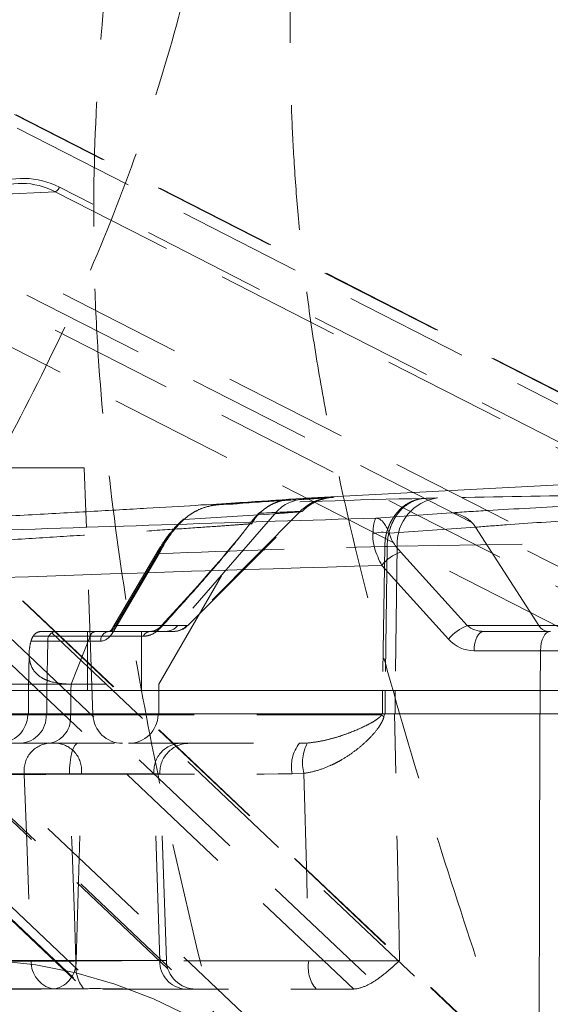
# Model space of a CAD drawing. Header units: millimetres. Extents: x 127 to 4201, y 49 to 2729.
# Tile 11 of 102: x 826 to 880, y 2001 to 2101. Entities that reach past the tile are written whole.
import ezdxf

# ---------------------------------------------------------------- set-up
doc = ezdxf.new("R2010")
doc.units = ezdxf.units.MM
doc.header["$LTSCALE"] = 10
doc.linetypes.add('HIDDEN', pattern=[1.905, 1.27, -0.635])

msp = doc.modelspace()

# ---------------------------------------------------------------- linework, layer by layer
at = {"color": 7, "linetype": 'HIDDEN', "lineweight": 0}
for p, q in [((970.11, 2017.31), (825.46, 2091.18)), ((970.28, 2017.28), (825.63, 2091.15)), ((796.46, 2090.27), (941.06, 2016.42)), ((825.7, 2089.81), (970.35, 2015.94)), ((939.8, 2015.05), (795.2, 2088.9)), ((804.33, 2082.15), (829.59, 2083.34)), ((829.59, 2083.34), (968.71, 2012.3)), ((969.13, 2012.76), (830.01, 2083.8)), ((942.67, 2011.5), (804.33, 2082.15)), ((801.8, 2079.41), (940.15, 2008.76)), ((907.22, 1944.35), (790.86, 2054.56)), ((781.21, 2052.19), (900.69, 1939.04)), ((790.3, 2052.38), (906.66, 1942.17)), ((790.69, 2052.24), (907.05, 1942.03)), ((932.29, 1941.29), (815.43, 2051.96)), ((932.35, 1941.27), (815.5, 2051.94)), ((780.93, 2051.1), (900.41, 1937.95)), ((900.6, 1937.88), (781.13, 2051.03)), ((930.34, 1938.21), (810.81, 2051.42)), ((815.4, 2051.58), (932.26, 1940.91)), ((809.23, 2050.26), (928.76, 1937.06)), ((833.42, 2030.14), (832.7, 2050.79)), ((851.9, 2050.59), (842.04, 2039.21)), ((842.64, 2050.04), (842.53, 2049.94)), ((851.9, 2050.59), (842.68, 2050)), ((854.48, 2050.82), (842.98, 2039.21)), ((843.06, 2039.21), (854.66, 2050.81)), ((850.6, 2050.85), (850.27, 2050.62)), ((850.56, 2050.82), (850.27, 2050.62)), ((840.13, 2033.26), (849.53, 2049.54)), ((840.16, 2047.02), (835.45, 2039.01)), ((840.41, 2047.22), (835.7, 2039.21)), ((863.1, 2047.24), (862.88, 2032.62)), ((863.34, 2047.24), (863.14, 2032.62)), ((863.34, 2047.24), (864.37, 2047.28)), ((864.37, 2047.28), (864.15, 2032.62)), ((864.37, 2047.28), (881.21, 2047.55)), ((835.45, 2038.52), (840.16, 2046.53)), ((835.7, 2039.21), (842.04, 2039.21)), ((842.98, 2039.21), (840.39, 2039.21)), ((842.04, 2039.21), (843.05, 2039.21)), ((833.13, 2038.12), (827.33, 2038.12)), ((828.21, 2038.62), (833.73, 2038.62)), ((833.13, 2038.12), (831.19, 2033.26)), ((832.86, 2038.62), (832.86, 2032.62)), ((838.53, 2038.12), (833.13, 2038.12)), ((833.73, 2038.62), (839.28, 2038.62)), ((838.36, 2032.62), (838.36, 2038.62)), ((839.28, 2038.62), (841.58, 2038.62)), ((841.58, 2038.62), (841.64, 2038.62)), ((827.13, 2037.64), (828.82, 2037.64)), ((828.82, 2037.64), (828.74, 2032.62)), ((828.82, 2037.64), (834.22, 2037.64)), ((826.93, 2036.38), (826.87, 2032.62)), ((803.01, 2033.26), (840.13, 2033.26)), ((831.19, 2033.26), (831.18, 2032.62)), ((840.12, 2032.62), (840.13, 2033.26)), ((840.12, 2032.62), (803.02, 2032.62)), ((826.87, 2032.62), (826.87, 2030.24)), ((828.74, 2032.62), (828.74, 2030.24)), ((831.18, 2032.62), (831.18, 2030.24)), ((840.12, 2030.24), (840.12, 2032.62)), ((862.88, 2032.62), (840.12, 2032.62)), ((862.88, 2032.62), (862.88, 2030.24)), ((864.15, 2032.62), (863.14, 2032.62)), ((863.14, 2032.62), (863.14, 2030.24)), ((864.15, 2032.62), (864.15, 2030.24)), ((878.72, 2032.62), (864.15, 2032.62)), ((833.37, 2030.14), (788.86, 2030.14)), ((803.04, 2030.14), (840.03, 2030.14)), ((826.8, 2030.24), (826.79, 2030.14)), ((831.13, 2030.14), (826.8, 2030.14)), ((828.68, 2030.14), (828.68, 2030.24)), ((862.78, 2030.14), (828.68, 2030.14)), ((831.13, 2030.14), (831.13, 2030.24)), ((840.05, 2030.14), (840.05, 2030.24)), ((863, 2029.92), (863.08, 2030.24)), ((803.87, 2027.24), (837.05, 2027.24)), ((837.05, 2027.24), (854.42, 2027.24)), ((832.25, 2024.14), (806.27, 2024.14)), ((816.71, 2024.14), (839.64, 2024.14)), ((831.72, 2005.14), (832.25, 2024.14)), ((832.25, 2024.14), (840.21, 2024.14)), ((840.21, 2005.14), (839.64, 2024.14)), ((840.89, 2005.14), (840.23, 2024.14)), ((853.68, 2024.12), (854.88, 2024.19)), ((805.71, 2005.14), (831.72, 2005.14)), ((840.21, 2005.14), (817.29, 2005.14)), ((831.72, 2005.14), (840.89, 2005.14)), ((758.29, 2002.24), (859.79, 2002.24))]:
    msp.add_line(p, q, dxfattribs=at)
at = {"color": 7, "linetype": 'Continuous', "lineweight": 15}
for p, q in [((1071.28, 2063.5), (855.03, 2052.17)), ((811.12, 2055.24), (832.54, 2055.24)), ((832.7, 2050.79), (832.54, 2055.24)), ((855.03, 2052.16), (853.55, 2052.08)), ((862.22, 2050.14), (869.83, 2050.67)), ((872.33, 2049.22), (863.56, 2048.6)), ((872.33, 2049.22), (878.76, 2039.21)), ((864.7, 2046.7), (871.49, 2039.21)), ((869.58, 2037.83), (862.79, 2045.32)), ((871.49, 2039.21), (878.76, 2039.21)), ((878.76, 2039.21), (890.06, 2039.21)), ((873.17, 2038.62), (879.93, 2038.62)), ((878.93, 2036.66), (872.17, 2036.66)), ((878.93, 2036.66), (878.89, 2032.62)), ((760.28, 2032.62), (878.89, 2032.62)), ((878.89, 2032.62), (878.89, 2030.24)), ((760.24, 2030.24), (878.86, 2030.24))]:
    msp.add_line(p, q, dxfattribs=at)
at = {"color": 8, "linetype": 'Continuous', "lineweight": 15}
msp.add_line((853.55, 2052.08), (853.53, 2052.07), dxfattribs=at)
at = {"color": 7, "linetype": 'HIDDEN', "lineweight": 0, "flags": 128}
for points in [[(842.67, 2050), (842.65, 2050.02), (842.64, 2050.03), (842.63, 2050.04), (842.63, 2050.05), (842.63, 2050.05)], [(850.27, 2050.62), (850.27, 2050.62), (850.27, 2050.62), (850.27, 2050.62), (850.27, 2050.62), (850.27, 2050.62), (850.27, 2050.62), (850.27, 2050.62), (850.27, 2050.62)], [(864.6, 2005.14), (864.51, 2009.36), (864.35, 2017.13), (864.12, 2028.78), (864.09, 2030.24)], [(831.04, 2024.1), (831.05, 2024.7), (831.09, 2025.29), (831.17, 2025.83), (831.28, 2026.31), (831.42, 2026.7), (831.58, 2027), (831.75, 2027.18), (831.93, 2027.24)], [(826.44, 2024.08), (826.7, 2017.24), (827.15, 2005.08)], [(831.69, 2005.1), (831.53, 2009.74), (831.27, 2017.24), (831.04, 2024.1)], [(854.88, 2024.19), (855.16, 2013.49), (855.26, 2009.42), (855.37, 2005.12)]]:
    msp.add_lwpolyline(points, dxfattribs=at)
at = {"color": 7, "linetype": 'Continuous', "lineweight": 15, "flags": 128}
for points in [[(873.17, 2038.62), (872.98, 2038.58), (872.79, 2038.47), (872.62, 2038.29), (872.47, 2038.05), (872.35, 2037.75), (872.25, 2037.41), (872.2, 2037.04), (872.17, 2036.66)], [(879.93, 2038.62), (879.73, 2038.58), (879.55, 2038.47), (879.38, 2038.29), (879.23, 2038.05), (879.1, 2037.75), (879.01, 2037.41), (878.95, 2037.04), (878.93, 2036.66)], [(799.6, 2000.38), (803.4, 2002.04), (807.31, 2003.37), (811.3, 2004.34), (815.35, 2004.97), (819.44, 2005.24), (823.53, 2005.15), (827.62, 2004.7), (831.67, 2003.9), (835.66, 2002.75), (839.58, 2001.25), (843.38, 1999.42)]]:
    msp.add_lwpolyline(points, dxfattribs=at)
at = {"color": 7, "linetype": 'HIDDEN', "lineweight": 0}
for centre, radius, start, end in [((829.37, 2083.97), 0.662, 289.4019, 345.3486), ((854.95, 2048.15), 3.9, 93.6281, 141.3396), ((857.98, 2047.36), 4.92, 93.0683, 135.3757), ((869.06, 2047.53), 4.7, 97.483, 183.0187), ((842.45, 2049.8), 0.308, 40.767, 52.7883), ((850.02, 2049.26), 0.695, 130.9882, 152.8231), ((840.58, 2046.77), 0.483, 110.3266, 209.3049), ((835.87, 2038.75), 0.483, 110.3263, 209.3096), ((840.51, 2039.04), 0.208, 126.0021, 190.8763), ((840.79, 2040.25), 1.63, 270.8796, 320.244), ((841.58, 2040.59), 1.97, 270.0491, 315.3479), ((841.64, 2040.62), 2, 270, 315), ((829.76, 2037.69), 0.938, 94.3121, 182.9096), ((833.8, 2037.93), 0.698, 95.8519, 163.8397), ((835.15, 2037.69), 0.938, 94.3114, 182.9122), ((839.31, 2037.77), 0.849, 91.9034, 155.7507), ((823.8, 2030.24), 3, 270, 358), ((825.88, 2030.04), 2.8, 274.2201, 2.0086), ((828.52, 2029.82), 2.63, 281.8125, 6.9523), ((836.42, 2030.24), 3, 182, 270), ((837.05, 2030.24), 3, 270, 358), ((864.58, 2031.73), 2.4, 221.6075, 228.9464), ((829.21, 2024.47), 2.79, 97.0603, 187.9578), ((829.49, 2024.48), 2.78, 352.9126, 83.0659), ((842.46, 2024.41), 2.84, 94.5829, 185.6047), ((843.22, 2024.24), 3, 90, 182), ((857.42, 2024.88), 3.82, 141.8544, 191.4432), ((858.95, 2025.29), 4.22, 151.9796, 195.1496), ((829.95, 2004.99), 2.8, 178.0414, 257.2078), ((828.91, 2005), 2.81, 283.034, 2.8392), ((835.61, 2004.64), 3.94, 173.3832, 216.7622), ((843.01, 2005.04), 2.8, 177.9905, 265.7802), ((843.89, 2005.24), 3, 182, 270), ((858.78, 2004.47), 3.47, 169.1872, 220.015)]:
    msp.add_arc(centre, radius, start, end, dxfattribs=at)
at = {"color": 7, "linetype": 'Continuous', "lineweight": 15}
for centre, radius, start, end in [((869.69, 2047.56), 3.12, 32.0956, 87.3642), ((862.84, 2046.16), 2.55, 73.471, 112.0088), ((866.15, 2042.67), 4.28, 109.8931, 141.808), ((872.95, 2035.18), 4.28, 109.8944, 141.8079), ((879.75, 2039.74), 1.12, 208.4304, 265.9734)]:
    msp.add_arc(centre, radius, start, end, dxfattribs=at)
at = {"color": 7, "linetype": 'HIDDEN', "lineweight": 0}
for centre, major_axis, ratio, start_param, end_param in [((826.34, 2074.19), (-0.01, 10.5), 0.86583, 5.866178, 7.462842), ((826.09, 2074.19), (0.01, 10), 0.865577, 5.868106, 7.464769), ((825.17, 2026.41), (25.67, 25.76), 0.057188, 5.288525, 5.903924), ((835.11, 2040.62), (0.04, 2), 0.432891, 3.149646, 3.935044), ((834.25, 2040.64), (0.05, 3), 0.577262, 3.150318, 3.935716)]:
    msp.add_ellipse(centre, major_axis=major_axis, ratio=ratio, start_param=start_param, end_param=end_param, dxfattribs=at)
at = {"color": 7, "linetype": 'Continuous', "lineweight": 15}
for centre, major_axis, ratio, start_param, end_param in [((873.23, 2040.62), (2.4, 0.15), 0.831519, 3.849998, 4.635397), ((872.23, 2040.66), (0.37, 3.99), 0.920377, 2.44227, 3.227668)]:
    msp.add_ellipse(centre, major_axis=major_axis, ratio=ratio, start_param=start_param, end_param=end_param, dxfattribs=at)
for points, knots in [([(632.09, 1459.29), (679.37, 1519.34), (765.96, 1623.09), (935.53, 1795.25), (1083.22, 1942.17), (1064.71, 2087.29), (1098.1, 2172.23), (1117.92, 2218.82)], [0.1551728, 0.1551728, 0.1551728, 0.1551728, 0.4502186, 0.6268436, 0.7360795, 0.8474641, 0.9857195, 0.9857195, 0.9857195, 0.9857195]), ([(853.53, 2052.07), (853.54, 2052.07), (853.56, 2052.06), (852.84, 2052.01), (851.12, 2051.89), (848.07, 2051.7), (844, 2051.45), (839.02, 2051.15), (833.25, 2050.82), (826.9, 2050.47), (820.11, 2050.1), (813.14, 2049.73), (806.13, 2049.37), (801.64, 2049.15), (799.4, 2049.04)], [0, 0, 0, 0, 0.020175, 0.087819, 0.178933, 0.270049, 0.361478, 0.452909, 0.544445, 0.635982, 0.727413, 0.818844, 0.909422, 1, 1, 1, 1]), ([(869.83, 2050.67), (870.41, 2050.72), (871.01, 2050.76), (872.28, 2050.84), (872.93, 2050.88), (874.95, 2051), (876.37, 2051.08), (879.38, 2051.24), (880.91, 2051.32), (883.23, 2051.43), (884.02, 2051.47), (885.59, 2051.54), (886.38, 2051.57), (888.7, 2051.67), (890.21, 2051.72), (892.06, 2051.79), (892.43, 2051.8), (893.15, 2051.82), (893.5, 2051.83), (894.55, 2051.86), (895.23, 2051.88), (896.54, 2051.92), (897.18, 2051.93), (898.1, 2051.95), (898.4, 2051.96), (898.98, 2051.97), (899.26, 2051.97), (900.63, 2051.99), (901.6, 2051.99), (902.44, 2051.99)], [0, 0, 0, 0, 0.0625, 0.0625, 0.125, 0.125, 0.25, 0.25, 0.375, 0.375, 0.4375, 0.4375, 0.5, 0.5, 0.625, 0.625, 0.65625, 0.65625, 0.6875, 0.6875, 0.75, 0.75, 0.8125, 0.8125, 0.84375, 0.84375, 0.875, 0.875, 1, 1, 1, 1]), ([(779.67, 2047.24), (793.49, 2047.78), (821, 2048.86), (848.52, 2049.72), (862.22, 2050.14)], [0, 0, 0, 0, 0.5022, 1, 1, 1, 1]), ([(862.22, 2050.14), (862.22, 2050.14), (862.22, 2050.14), (862.22, 2050.14), (862.22, 2050.14), (862.21, 2050.14), (862.2, 2050.14), (862.19, 2050.12), (862.15, 2050.09), (862.08, 2049.96), (861.97, 2049.57), (861.91, 2048.9), (861.88, 2048.52)], [0, 0, 0, 0, 0.003383, 0.00385, 0.0073, 0.014949, 0.030614, 0.062721, 0.128783, 0.266959, 0.581285, 1, 1, 1, 1]), ([(862.22, 2050.14), (862.22, 2050.14), (862.22, 2050.14), (862.23, 2050.14), (862.23, 2050.14), (862.25, 2050.14), (862.27, 2050.14), (862.32, 2050.13), (862.43, 2050.1), (862.68, 2049.99), (863.09, 2049.62), (863.39, 2048.97), (863.56, 2048.6)], [0, 0, 0, 0, 0.00338, 0.003849, 0.007303, 0.014952, 0.030617, 0.06273, 0.128801, 0.266989, 0.581281, 1, 1, 1, 1]), ([(899.66, 2050.53), (898.96, 2050.54), (898.14, 2050.53), (896.99, 2050.51), (896.75, 2050.51), (896.26, 2050.5), (896.01, 2050.49), (895.24, 2050.47), (894.71, 2050.46), (893.6, 2050.43), (893.03, 2050.41), (891.86, 2050.37), (891.25, 2050.34), (889.38, 2050.27), (888.11, 2050.21), (886.16, 2050.11), (885.51, 2050.08), (884.18, 2050.01), (883.53, 2049.98), (881.57, 2049.87), (880.3, 2049.79), (877.78, 2049.63), (876.59, 2049.55), (874.91, 2049.42), (874.37, 2049.38), (873.31, 2049.3), (872.81, 2049.26), (872.33, 2049.22)], [0, 0, 0, 0, 0.125, 0.125, 0.15625, 0.15625, 0.1875, 0.1875, 0.25, 0.25, 0.3125, 0.3125, 0.375, 0.375, 0.5, 0.5, 0.5625, 0.5625, 0.625, 0.625, 0.75, 0.75, 0.875, 0.875, 0.9375, 0.9375, 1, 1, 1, 1]), ([(862.79, 2045.32), (862.5, 2045.92), (862, 2046.99), (861.86, 2048.04), (861.88, 2048.47), (861.88, 2048.52)], [0, 0, 0, 0, 0.538554, 0.947708, 1, 1, 1, 1]), ([(863.56, 2048.6), (863.57, 2048.57), (863.62, 2048.31), (863.9, 2047.66), (864.4, 2047.05), (864.7, 2046.7)], [0, 0, 0, 0, 0.048868, 0.445739, 1, 1, 1, 1]), ([(883.38, 2036.66), (883.18, 2036.66), (882.99, 2036.66), (882.6, 2036.66), (882.41, 2036.66), (881.83, 2036.66), (881.45, 2036.66), (880.32, 2036.66), (879.6, 2036.66), (878.93, 2036.66)], [0, 0, 0, 0, 0.125, 0.125, 0.25, 0.25, 0.5, 0.5, 1, 1, 1, 1]), ([(878.89, 2032.62), (879.69, 2032.62), (881.11, 2032.62), (882.68, 2032.62), (883.38, 2032.62)], [0, 0, 0, 0, 0.557894, 1, 1, 1, 1]), ([(878.51, 1906.77), (878.53, 1912.63), (878.62, 1936.79), (878.76, 1977.94), (878.83, 2013.24), (878.86, 2030.24)], [0, 0, 0, 0, 0.1422364, 0.5870563, 1, 1, 1, 1]), ([(883.38, 2030.24), (883.28, 2030.24), (883.08, 2030.24), (882.79, 2030.24), (882.49, 2030.24), (882.2, 2030.24), (881.91, 2030.24), (881.62, 2030.24), (881.33, 2030.24), (880.95, 2030.24), (880.47, 2030.24), (879.92, 2030.24), (879.38, 2030.24), (879.03, 2030.24), (878.86, 2030.24)], [0, 0, 0, 0, 0.062616, 0.125028, 0.187304, 0.249511, 0.311717, 0.37399, 0.436398, 0.499007, 0.62453, 0.749505, 0.874479, 1, 1, 1, 1])]:
    msp.add_open_spline(points, degree=3, knots=knots, dxfattribs=at)
at = {"color": 7, "linetype": 'HIDDEN', "lineweight": 0}
for points, knots in [([(841.2, 2218.82), (842.08, 2213.83), (843.85, 2203.86), (846.07, 2188.83), (847.74, 2173.69), (848.64, 2158.41), (848.59, 2144.07), (847.67, 2130.7), (846.01, 2118.28), (843.46, 2105.71), (839.92, 2092.96), (835.29, 2080.03), (829.47, 2066.94), (822.59, 2053.72), (815.03, 2040.34), (807.1, 2026.85), (799.7, 2014.24), (793.11, 2002.54), (787.42, 1991.78), (782.25, 1981.03), (777.78, 1970.28), (774.21, 1959.68), (771.67, 1949.25), (770.29, 1939), (770.09, 1928.83), (770.92, 1918.76), (772.66, 1908.84), (775.18, 1899.08), (778.36, 1889.47), (782.09, 1879.95), (787.39, 1868.02), (794.51, 1853.9), (803.32, 1837.73), (812.03, 1821.89), (820.63, 1805.36), (829.12, 1788.28), (837.58, 1770.68), (845.72, 1753.53), (853.75, 1736.83), (861.87, 1720.53), (869.87, 1705.44), (877.85, 1691.49), (885.83, 1678.64), (894.44, 1666.03), (903.79, 1653.66), (913.88, 1641.51), (924.69, 1629.59), (936.57, 1617.49), (949.57, 1605.22), (963.75, 1592.81), (978.65, 1580.63), (994.25, 1568.67), (1011.15, 1556.44), (1029.39, 1543.98), (1049, 1531.31), (1069.28, 1518.85), (1090.2, 1506.59), (1111.71, 1494.51), (1133.75, 1482.59), (1156.27, 1470.81), (1171.49, 1463.15), (1179.16, 1459.29)], [0, 0, 0, 0, 0.015456, 0.030917, 0.046401, 0.061946, 0.077617, 0.09008, 0.102737, 0.115664, 0.128947, 0.142685, 0.156983, 0.171859, 0.187197, 0.202845, 0.218636, 0.23104, 0.243364, 0.255553, 0.267569, 0.279405, 0.290646, 0.301805, 0.312981, 0.324264, 0.33571, 0.347137, 0.358755, 0.370548, 0.382491, 0.404062, 0.42571, 0.447119, 0.468044, 0.492299, 0.515868, 0.538769, 0.561021, 0.582648, 0.603685, 0.620994, 0.637975, 0.654696, 0.671248, 0.687711, 0.704153, 0.720634, 0.738872, 0.757284, 0.775918, 0.794818, 0.814012, 0.835811, 0.858026, 0.880667, 0.903733, 0.927217, 0.951104, 0.975374, 1, 1, 1, 1]), ([(861.84, 2202.76), (858.02, 2193.13), (854.36, 2183.44), (847.64, 2163.86), (844.59, 2153.96), (839.42, 2133.83), (837.3, 2123.6), (835.08, 2107.93), (834.5, 2102.65), (833.71, 2091.96), (833.51, 2086.64), (833.49, 2078.73), (833.53, 2076.1), (833.71, 2070.85), (833.85, 2068.24), (834.4, 2060.43), (834.93, 2055.25), (836.27, 2044.94), (837.07, 2039.81), (838.89, 2029.59), (839.91, 2024.5), (843.21, 2009.28), (845.73, 1999.18), (849.77, 1984.09), (851.15, 1979.07), (853.96, 1969.05), (855.39, 1964.04), (858.26, 1954.04), (859.69, 1949.04), (862.54, 1939.03), (863.95, 1934.02), (868.15, 1918.98), (870.9, 1908.94), (876.45, 1888.87), (879.23, 1878.83), (884.94, 1858.84), (887.86, 1848.89), (894, 1829.12), (897.21, 1819.31), (904.09, 1799.93), (907.76, 1790.36), (919.58, 1762.07), (928.59, 1743.79), (939.17, 1726.33)], [0, 0, 0, 0, 0.0625, 0.0625, 0.125, 0.125, 0.1875, 0.1875, 0.21875, 0.21875, 0.25, 0.25, 0.265625, 0.265625, 0.28125, 0.28125, 0.3125, 0.3125, 0.34375, 0.34375, 0.375, 0.375, 0.4375, 0.4375, 0.46875, 0.46875, 0.5, 0.5, 0.53125, 0.53125, 0.5625, 0.5625, 0.625, 0.625, 0.6875, 0.6875, 0.75, 0.75, 0.8125, 0.8125, 0.875, 0.875, 1, 1, 1, 1]), ([(1068.58, 1646.62), (1066.3, 1648.4), (1059.46, 1653.72), (1049.97, 1661.69), (1040.32, 1670.15), (1032.87, 1676.96), (1026.27, 1683.22), (1020.46, 1688.93), (1015.38, 1694.07), (1010.97, 1698.67), (1007.42, 1702.46), (1004.54, 1705.59), (1002.07, 1708.31), (999.32, 1711.4), (996.29, 1714.86), (992.92, 1718.8), (989.31, 1723.11), (985.35, 1727.96), (981.38, 1732.98), (977.77, 1737.68), (974.79, 1741.64), (972.48, 1744.78), (970.79, 1747.12), (969.42, 1749.03), (968.04, 1750.98), (966.16, 1753.66), (963.7, 1757.23), (960.63, 1761.81), (957.13, 1767.17), (953.46, 1773), (949.86, 1778.93), (945.89, 1785.74), (941.66, 1793.37), (937.3, 1801.75), (933.8, 1808.91), (931.09, 1814.78), (929.1, 1819.28), (927.44, 1823.18), (926.21, 1826.16), (925.23, 1828.6), (924.29, 1830.99), (923.09, 1834.14), (921.62, 1838.13), (919.63, 1843.78), (917.38, 1850.6), (915.08, 1858.11), (913.13, 1864.89), (911.5, 1870.85), (910.21, 1875.72), (909.23, 1879.5), (908.48, 1882.45), (907.75, 1885.35), (906.91, 1888.69), (905.89, 1892.82), (904.12, 1900.06), (901.67, 1910.09), (898.38, 1923.16), (894.76, 1936.65), (890.6, 1950.75), (886.02, 1964.98), (881.15, 1979.47), (876.11, 1994.23), (871.01, 2009.45), (865.98, 2025.3), (861.26, 2041.9), (858.04, 2055.75), (856.09, 2066.52), (855.04, 2073.71), (854.31, 2080.36), (853.86, 2086.29), (853.6, 2091.48), (853.5, 2095.59), (853.47, 2098.73), (853.48, 2101.04), (853.51, 2103.23), (853.57, 2105.65), (853.68, 2108.66), (853.87, 2112.37), (854.12, 2116.07), (854.4, 2119.32), (854.63, 2121.76), (854.83, 2123.65), (855.01, 2125.28), (855.25, 2127.27), (855.61, 2130.1), (856.16, 2134.01), (856.93, 2138.89), (857.98, 2144.71), (859.34, 2151.47), (861.1, 2159.15), (863.28, 2167.75), (865.96, 2177.25), (869.01, 2187.24), (871.26, 2194), (872.38, 2197.34)], [0, 0, 0, 0, 0.013938, 0.041751, 0.05952, 0.075655, 0.090221, 0.103268, 0.114836, 0.124959, 0.133944, 0.139853, 0.145471, 0.151685, 0.15992, 0.167809, 0.176934, 0.187279, 0.198322, 0.208098, 0.216139, 0.222462, 0.227081, 0.230193, 0.233976, 0.239054, 0.246599, 0.255861, 0.266803, 0.278731, 0.290227, 0.301255, 0.317669, 0.333003, 0.347297, 0.356319, 0.364263, 0.371087, 0.3768, 0.379871, 0.383846, 0.389319, 0.396285, 0.40445, 0.41834, 0.430931, 0.442244, 0.452247, 0.460667, 0.466425, 0.471029, 0.475287, 0.480802, 0.487627, 0.495774, 0.516766, 0.537377, 0.560727, 0.584043, 0.608018, 0.632577, 0.657616, 0.683217, 0.710149, 0.738213, 0.767178, 0.779679, 0.7919, 0.802881, 0.812623, 0.821162, 0.828529, 0.832841, 0.836636, 0.839917, 0.843607, 0.848578, 0.854823, 0.862004, 0.86696, 0.871002, 0.874135, 0.876416, 0.879176, 0.884101, 0.89066, 0.898847, 0.90866, 0.9201, 0.933176, 0.9479, 0.964294, 0.982382, 1, 1, 1, 1]), ([(842.28, 1868.24), (841.35, 1871.47), (838.15, 1882.54), (833.1, 1901.17), (826.61, 1923.96), (820.03, 1946.3), (813.55, 1968.68), (807.44, 1991.19), (801.96, 2013.89), (797.96, 2034.21), (795.73, 2048.04), (795.23, 2054.2), (795.15, 2055.24)], [0, 0, 0, 0, 0.0524239, 0.1793872, 0.3003149, 0.421373, 0.5424172, 0.6633286, 0.7840802, 0.9048035, 0.9839158, 1, 1, 1, 1]), ([(846.35, 2051.52), (848.11, 2051.63), (849.87, 2051.74), (851.63, 2051.86), (852.65, 2051.92), (853.68, 2051.98), (854.7, 2052.05)], [0, 0, 0, 0, 0.01, 0.01, 0.01, 0.01581539, 0.01581539, 0.01581539, 0.01581539]), ([(849.55, 2049.53), (849.66, 2049.73), (849.93, 2050.2), (850.49, 2050.79), (851.13, 2051.28), (851.76, 2051.63), (852.31, 2051.84), (852.74, 2051.95), (852.99, 2052), (853.13, 2052.03), (853.17, 2052.03), (853.19, 2052.03)], [0, 0, 0, 0, 0.138558, 0.317501, 0.479047, 0.621919, 0.742487, 0.834274, 0.898829, 0.955795, 1, 1, 1, 1]), ([(853.55, 2052.08), (853.54, 2052.08), (853.02, 2052.05), (852.52, 2051.88), (852.03, 2051.72)], [0, 0, 0, 0, 0.024885, 1, 1, 1, 1]), ([(853.55, 2052.08), (853.54, 2052.08), (853.02, 2052.05), (852.52, 2051.88), (852.03, 2051.72)], [0, 0, 0, 0, 0.024781, 1, 1, 1, 1]), ([(854.66, 2050.8), (854.84, 2050.97), (855.2, 2051.31), (855.81, 2051.69), (856.4, 2051.96), (856.9, 2052.12), (857.24, 2052.19), (857.42, 2052.22), (857.54, 2052.24), (857.62, 2052.24), (857.61, 2052.24), (857.46, 2052.23), (857.07, 2052.2), (856.34, 2052.15), (855.58, 2052.1), (854.96, 2052.06), (854.8, 2052.05)], [0, 0, 0, 0, 0.051417, 0.10586, 0.153065, 0.190967, 0.218872, 0.238208, 0.260084, 0.295061, 0.356585, 0.452113, 0.590745, 0.75754, 0.937241, 1, 1, 1, 1]), ([(854.7, 2052.05), (855.03, 2052.07), (855.34, 2052.09), (855.91, 2052.12), (856.17, 2052.14), (856.86, 2052.19), (857.22, 2052.21), (857.61, 2052.24), (857.71, 2052.25), (857.86, 2052.26), (857.91, 2052.27), (857.97, 2052.28), (857.9, 2052.28), (857.72, 2052.27)], [0, 0, 0, 0, 0.125, 0.125, 0.25, 0.25, 0.5, 0.5, 0.625, 0.625, 0.75, 0.75, 1, 1, 1, 1]), ([(857.72, 2052.27), (857.24, 2052.26), (856.36, 2052.23), (855.45, 2052.18), (855.03, 2052.16)], [0, 0, 0, 0, 0.541604, 1, 1, 1, 1]), ([(863.1, 2047.25), (863.1, 2047.32), (863.1, 2047.47), (863.12, 2047.69), (863.14, 2047.91), (863.17, 2048.13), (863.21, 2048.36), (863.26, 2048.58), (863.32, 2048.8), (863.39, 2049.02), (863.47, 2049.24), (863.56, 2049.45), (863.65, 2049.66), (863.76, 2049.87), (863.88, 2050.07), (864, 2050.26), (864.14, 2050.45), (864.4, 2050.79), (864.86, 2051.26), (865.36, 2051.6), (865.71, 2051.78), (865.88, 2051.86), (866.11, 2051.94), (866.39, 2052.04), (866.74, 2052.12), (867, 2052.14), (867.14, 2052.15)], [0, 0, 0, 0, 0.02938, 0.05901, 0.088892, 0.119025, 0.149409, 0.180045, 0.210931, 0.242068, 0.273457, 0.305097, 0.336988, 0.369131, 0.401524, 0.434169, 0.467065, 0.500213, 0.618014, 0.749944, 0.769068, 0.797215, 0.834383, 0.880572, 0.935778, 1, 1, 1, 1]), ([(867.14, 2052.15), (866.63, 2052.12), (866.13, 2051.97), (865.21, 2051.45), (864.8, 2051.09), (864.28, 2050.42), (864.12, 2050.17), (863.85, 2049.65), (863.73, 2049.37), (863.45, 2048.51), (863.35, 2047.88), (863.34, 2047.25)], [0, 0, 0, 0, 0.249709, 0.249709, 0.499553, 0.499553, 0.624397, 0.624397, 0.749241, 0.749241, 1, 1, 1, 1]), ([(842.67, 2050), (842.92, 2050.23), (843.19, 2050.43), (843.75, 2050.79), (844.06, 2050.95), (844.69, 2051.21), (845.01, 2051.31), (845.5, 2051.42), (845.67, 2051.45), (846.01, 2051.49), (846.18, 2051.51), (846.35, 2051.52)], [0, 0, 0, 0, 0.25, 0.25, 0.5, 0.5, 0.75, 0.75, 0.875, 0.875, 1, 1, 1, 1]), ([(842.68, 2050), (842.93, 2050.23), (843.2, 2050.44), (843.76, 2050.8), (844.07, 2050.95), (844.69, 2051.21), (845.01, 2051.31), (845.51, 2051.42), (845.67, 2051.45), (846.01, 2051.49), (846.18, 2051.51), (846.35, 2051.52)], [0, 0, 0, 0, 0.25, 0.25, 0.5, 0.5, 0.75, 0.75, 0.875, 0.875, 1, 1, 1, 1]), ([(840.16, 2046.53), (840.43, 2047.1), (840.76, 2047.68), (841.38, 2048.57), (841.61, 2048.87), (842.11, 2049.45), (842.38, 2049.73), (842.67, 2050)], [0, 0, 0, 0, 0.5, 0.5, 0.75, 0.75, 1, 1, 1, 1]), ([(842.53, 2049.94), (842.41, 2049.83), (842.01, 2049.49), (841.42, 2048.82), (840.73, 2047.94), (840.36, 2047.34), (840.16, 2047.02)], [0, 0, 0, 0, 0.11589, 0.374464, 0.664233, 1, 1, 1, 1]), ([(842.68, 2050), (842.42, 2049.78), (842.18, 2049.54), (841.74, 2049.07), (841.54, 2048.83), (840.98, 2048.12), (840.67, 2047.66), (840.41, 2047.22)], [0, 0, 0, 0, 0.25, 0.25, 0.5, 0.5, 1, 1, 1, 1]), ([(850.27, 2050.62), (850.21, 2050.56), (850.09, 2050.44), (849.86, 2050.18), (849.62, 2049.89), (849.47, 2049.68), (849.4, 2049.58)], [0, 0, 0, 0, 0.141921, 0.310753, 0.664138, 1, 1, 1, 1]), ([(850.27, 2050.62), (850.26, 2050.61), (850.19, 2050.54), (850.04, 2050.39), (849.83, 2050.15), (849.64, 2049.91), (849.52, 2049.76), (849.47, 2049.69)], [0, 0, 0, 0, 0.013685, 0.198595, 0.399906, 0.697676, 1, 1, 1, 1]), ([(849.56, 2049.79), (849.65, 2049.9), (849.74, 2050.02), (849.9, 2050.21), (849.96, 2050.29), (850.1, 2050.44), (850.18, 2050.53), (850.27, 2050.62)], [0, 0, 0, 0, 0.5, 0.5, 0.75, 0.75, 1, 1, 1, 1]), ([(854.48, 2050.82), (854.57, 2050.82), (854.76, 2050.82), (854.46, 2050.79), (853.7, 2050.72), (852.74, 2050.65), (852.05, 2050.6), (851.9, 2050.59)], [0, 0, 0, 0, 0.2223156, 0.4504027, 0.6871271, 0.9308232, 1, 1, 1, 1]), ([(800.87, 2046.55), (802.87, 2046.66), (806.89, 2046.88), (813.16, 2047.24), (819.41, 2047.61), (825.5, 2047.97), (831.2, 2048.33), (836.39, 2048.66), (840.87, 2048.96), (844.55, 2049.21), (847.29, 2049.4), (848.93, 2049.52), (849.66, 2049.59), (849.49, 2049.58), (849.4, 2049.58)], [0, 0, 0, 0, 0.084881, 0.169764, 0.255554, 0.341344, 0.427316, 0.513287, 0.599206, 0.685123, 0.770762, 0.856398, 0.928199, 1, 1, 1, 1]), ([(849.4, 2049.58), (848.8, 2048.8), (847.52, 2047.16), (844.84, 2044.03), (842.76, 2041.71), (841.7, 2040.53)], [0, 0, 0, 0, 0.309307, 0.650181, 1, 1, 1, 1]), ([(835.45, 2039.01), (835.41, 2038.94), (835.28, 2038.73), (835.09, 2038.61), (835.09, 2038.62), (835.08, 2038.62)], [0, 0, 0, 0, 0.195304, 0.57831, 1, 1, 1, 1]), ([(840.31, 2039), (840.15, 2038.85), (839.75, 2038.46), (839.14, 2038.18), (838.73, 2038.14), (838.53, 2038.12)], [0, 0, 0, 0, 0.24516, 0.622491, 1, 1, 1, 1]), ([(839.28, 2038.62), (839.35, 2038.62), (839.43, 2038.63), (839.59, 2038.66), (839.68, 2038.69), (839.85, 2038.77), (839.95, 2038.82), (840.1, 2038.93), (840.16, 2038.98), (840.27, 2039.08), (840.33, 2039.14), (840.39, 2039.21)], [0, 0, 0, 0, 0.25, 0.25, 0.5, 0.5, 0.75, 0.75, 0.875, 0.875, 1, 1, 1, 1]), ([(827.33, 2038.12), (827.27, 2038.02), (827.23, 2037.93), (827.16, 2037.77), (827.14, 2037.7), (827.13, 2037.64)], [0, 0, 0, 0, 0.5, 0.5, 1, 1, 1, 1]), ([(827.33, 2038.12), (827.38, 2038.2), (827.43, 2038.27), (827.56, 2038.39), (827.63, 2038.45), (827.86, 2038.57), (828.04, 2038.62), (828.21, 2038.62)], [0, 0, 0, 0, 0.25, 0.25, 0.5, 0.5, 1, 1, 1, 1]), ([(831.19, 2033.26), (830.32, 2033.26), (829.58, 2033.37), (828.81, 2033.63), (828.66, 2033.68), (828.39, 2033.81), (828.26, 2033.88), (827.91, 2034.11), (827.71, 2034.28), (827.37, 2034.67), (827.24, 2034.89), (827.05, 2035.35), (826.99, 2035.6), (826.92, 2036.13), (826.92, 2036.42), (826.98, 2037.01), (827.04, 2037.32), (827.13, 2037.64)], [0, 0, 0, 0, 0.25, 0.25, 0.3125, 0.3125, 0.375, 0.375, 0.5, 0.5, 0.625, 0.625, 0.75, 0.75, 0.875, 0.875, 1, 1, 1, 1]), ([(854.88, 2024.19), (855.36, 2024.25), (855.82, 2024.36), (856.71, 2024.62), (857.13, 2024.78), (857.75, 2025.06), (857.96, 2025.16), (858.35, 2025.36), (858.54, 2025.47), (859.1, 2025.79), (859.46, 2026.03), (860.14, 2026.52), (860.47, 2026.77), (861.08, 2027.31), (861.38, 2027.59), (861.93, 2028.17), (862.19, 2028.47), (862.54, 2028.96), (862.65, 2029.13), (862.8, 2029.41), (862.85, 2029.5), (862.94, 2029.7), (862.97, 2029.81), (863, 2029.92)], [0, 0, 0, 0, 0.125, 0.125, 0.25, 0.25, 0.3125, 0.3125, 0.375, 0.375, 0.5, 0.5, 0.625, 0.625, 0.75, 0.75, 0.875, 0.875, 0.9375, 0.9375, 0.96875, 0.96875, 1, 1, 1, 1]), ([(862.78, 2030.14), (862.74, 2030.05), (862.68, 2029.99), (862.56, 2029.88), (862.5, 2029.83), (862.32, 2029.69), (862.19, 2029.6), (861.8, 2029.36), (861.54, 2029.22), (860.7, 2028.79), (860.11, 2028.54), (859.17, 2028.18), (858.85, 2028.07), (858.19, 2027.85), (857.84, 2027.75), (857.14, 2027.57), (856.77, 2027.49), (856.02, 2027.36), (855.64, 2027.31), (855.23, 2027.27)], [0, 0, 0, 0, 0.03125, 0.03125, 0.0625, 0.0625, 0.125, 0.125, 0.25, 0.25, 0.5, 0.5, 0.625, 0.625, 0.75, 0.75, 0.875, 0.875, 1, 1, 1, 1]), ([(747.9, 2024.08), (753.23, 2024.08), (758.88, 2024.08), (767.8, 2024.08), (770.85, 2024.08), (777.11, 2024.08), (780.32, 2024.08), (786.87, 2024.08), (790.23, 2024.08), (797.08, 2024.08), (800.58, 2024.08), (811.3, 2024.08), (818.73, 2024.08), (826.44, 2024.08)], [0, 0, 0, 0, 0.25, 0.25, 0.375, 0.375, 0.5, 0.5, 0.625, 0.625, 0.75, 0.75, 1, 1, 1, 1]), ([(826.44, 2024.08), (827.08, 2024.08), (828.34, 2024.08), (830.14, 2024.09), (831.04, 2024.1)], [0, 0, 0, 0, 0.500012, 1, 1, 1, 1]), ([(827.15, 2005.08), (819.47, 2005.08), (812.08, 2005.08), (801.4, 2005.08), (797.92, 2005.08), (791.09, 2005.08), (787.75, 2005.08), (781.22, 2005.08), (778.03, 2005.08), (771.79, 2005.08), (768.75, 2005.08), (759.85, 2005.08), (754.23, 2005.08), (748.91, 2005.08)], [0, 0, 0, 0, 0.25, 0.25, 0.375, 0.375, 0.5, 0.5, 0.625, 0.625, 0.75, 0.75, 1, 1, 1, 1]), ([(831.69, 2005.1), (830.78, 2005.09), (829.94, 2005.08), (828.38, 2005.08), (827.72, 2005.08), (827.15, 2005.08)], [0, 0, 0, 0, 0.5, 0.5, 1, 1, 1, 1]), ([(864.6, 2005.14), (864.35, 2005.13), (864.07, 2005.13), (863.49, 2005.13), (863.18, 2005.13), (862.2, 2005.12), (861.48, 2005.12), (859.88, 2005.12), (858.19, 2005.12), (856.34, 2005.12), (855.37, 2005.12)], [0, 0, 0, 0, 0.125, 0.125, 0.25, 0.25, 0.5, 0.5, 0.75, 1, 1, 1, 1]), ([(859.79, 2002.24), (860.22, 2002.24), (860.64, 2002.35), (861.47, 2002.69), (861.87, 2002.92), (862.67, 2003.47), (863.06, 2003.78), (863.64, 2004.27), (863.83, 2004.44), (864.12, 2004.7), (864.21, 2004.79), (864.41, 2004.96), (864.5, 2005.05), (864.6, 2005.14)], [0, 0, 0, 0, 0.25, 0.25, 0.5, 0.5, 0.75, 0.75, 0.875, 0.875, 0.9375, 0.9375, 1, 1, 1, 1]), ([(832.45, 2002.28), (831.88, 2002.27), (831.34, 2002.27), (830.61, 2002.26), (830.37, 2002.26), (829.93, 2002.26), (829.73, 2002.26), (829.54, 2002.26)], [0, 0, 0, 0, 0.5, 0.5, 0.75, 0.75, 1, 1, 1, 1]), ([(837.63, 2002.24), (837.52, 2002.24), (837.41, 2002.24), (837.19, 2002.24), (837.08, 2002.24), (836.74, 2002.25), (836.52, 2002.25), (835.86, 2002.26), (835.43, 2002.27), (834.13, 2002.29), (833.28, 2002.29), (832.45, 2002.28)], [0, 0, 0, 0, 0.0625, 0.0625, 0.125, 0.125, 0.25, 0.25, 0.5, 0.5, 1, 1, 1, 1])]:
    msp.add_open_spline(points, degree=3, knots=knots, dxfattribs=at)
for points in [[(867.14, 2052.15), (860.21, 2051.99), (853.28, 2051.78), (846.35, 2051.52)], [(868.45, 2052.19), (868.05, 2052.18), (867.61, 2052.17), (867.14, 2052.15)], [(883.63, 2052.44), (878.57, 2052.39), (873.51, 2052.3), (868.45, 2052.19)], [(850.27, 2050.62), (851.7, 2050.71), (853.1, 2050.78), (854.48, 2050.82)], [(840.16, 2046.53), (847.8, 2046.83), (855.45, 2047.07), (863.1, 2047.25)], [(863.1, 2047.25), (863.17, 2047.25), (863.25, 2047.25), (863.34, 2047.25)], [(863.1, 2047.24), (863.17, 2047.24), (863.25, 2047.24), (863.34, 2047.24)], [(863.34, 2047.25), (863.34, 2047.25), (863.34, 2047.25), (863.34, 2047.24)], [(841.7, 2040.53), (841.24, 2040.02), (840.78, 2039.51), (840.31, 2039)], [(863.14, 2032.62), (863.04, 2032.62), (862.96, 2032.62), (862.88, 2032.62)], [(855.23, 2027.27), (854.96, 2027.25), (854.69, 2027.24), (854.42, 2027.24)], [(831.04, 2024.1), (838.52, 2024.1), (846.07, 2024.11), (853.68, 2024.12)], [(855.37, 2005.12), (847.42, 2005.11), (839.52, 2005.1), (831.69, 2005.1)], [(829.33, 2002.26), (820.31, 2002.26), (811.68, 2002.26), (803.44, 2002.26)], [(829.54, 2002.26), (829.47, 2002.26), (829.4, 2002.26), (829.33, 2002.26)]]:
    msp.add_open_spline(points, degree=3, dxfattribs=at)
at = {"color": 7, "linetype": 'Continuous', "lineweight": 15}
msp.add_open_spline([(862.79, 2045.32), (833.32, 2044.47), (803.85, 2043.4), (774.39, 2042.21)], degree=3, dxfattribs=at)

doc.saveas('drawing.dxf')
